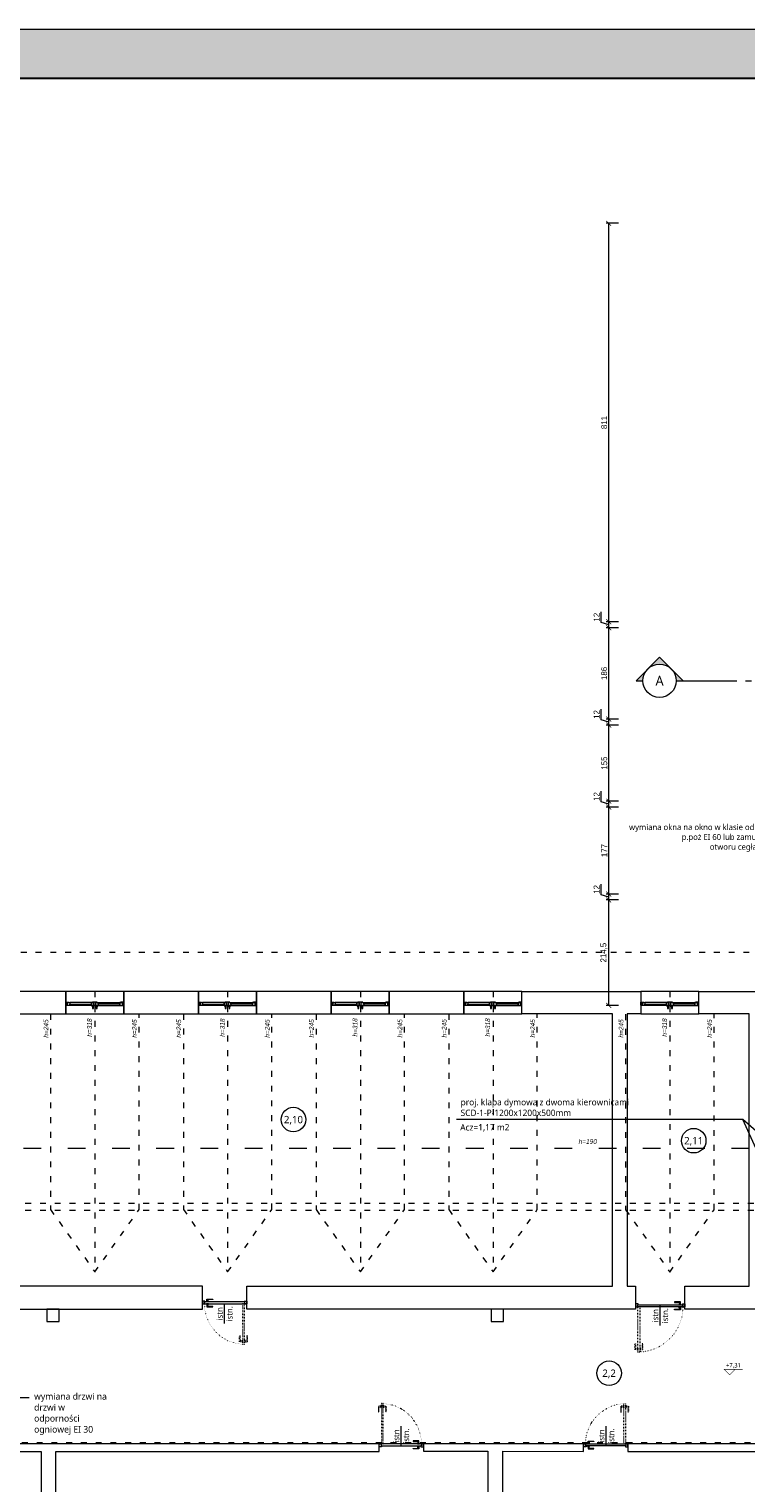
# Model space of a CAD drawing. Header units: millimetres. Extents: x 80301 to 146489, y -78581 to -28273.
# Tile 85 of 135: x 125489 to 126947, y -65294 to -62336. Entities that reach past the tile are written whole.
import ezdxf
from ezdxf import colors
from ezdxf.entities.mleader import LeaderData, LeaderLine
from ezdxf.enums import TextEntityAlignment as Align
from ezdxf.math import Vec2, Vec3

# ---------------------------------------------------------------- set-up
doc = ezdxf.new("R2010")
doc.units = ezdxf.units.MM
doc.linetypes.add('ACAD_ISO03W100', pattern=[30, 12, -18])
doc.linetypes.add('ACAD_ISO07W100', pattern=[3, 0, -3])
doc.layers.get('0').update_dxf_attribs({"lineweight": 0})
for name, color, linetype, lineweight in [('A-opisram.ART', 250, 'Continuous', 0), ('OPIS', 4, 'Continuous', 9), ('opis..KF', 250, 'Continuous', 15), ('stolarka_arch', 250, 'Continuous', 5), ('wymiar..KF', 12, 'Continuous', 5), ('ściany ist..KF', 61, 'Continuous', 5)]:
    doc.layers.add(name, color=color, linetype=linetype, lineweight=lineweight)
doc.layers.add('A-pomocram.ART', color=254, linetype='Continuous', lineweight=0, plot=False)
doc.layers.add('A-przekrycieram.ART', color=7, linetype='Continuous', lineweight=0, true_color=0xffffff)
doc.layers.add('opis_arch', color=7, linetype='Continuous', lineweight=15, true_color=0x4a783b)
doc.styles.add('ARCH', font='segoeuil.ttf')
doc.styles.add('kamil', font='GOTHIC.TTF')
doc.dimstyles.new('100..KF', dxfattribs={"dimtxt": 12, "dimasz": 10, "dimexe": 5, "dimexo": 5, "dimgap": 3, "dimtad": 1, "dimdec": 1, "dimrnd": 0.5, "dimtxsty": 'kamil', "dimblk": 'ARCHTICK', "dimcen": 0, "dimclrd": 256, "dimclre": 256, "dimclrt": 256, "dimadec": 0, "dimazin": 0, "dimtfac": 1, "dimtdec": 1, "dimtofl": 0, "dimtmove": 0, "dimatfit": 3, "dimfxl": 10, "dimfxlon": 1, "dimlwd": 0, "dimlwe": 0, "dimarcsym": 0})

# ---------------------------------------------------------------- blocks, each defined once
blk = doc.blocks.new('*U1234')
at = {"layer": 'A-przekrycieram.ART'}
h = blk.add_hatch(color=256, dxfattribs=at)
h.dxf.hatch_style = 1
h.paths.add_polyline_path([(0, 4200), (8500, 4200), (8500, 0), (0, 0)])
h.paths.add_polyline_path([(200, 4100), (8400, 4100), (8400, 100), (200, 100)], flags=16)
at = {"layer": 'A-opisram.ART', "lineweight": 30}
blk.add_lwpolyline([(200, 4100), (8400, 4100), (8400, 100), (200, 100)], close=True, dxfattribs=at)
at = {"layer": 'A-pomocram.ART'}
blk.add_lwpolyline([(0, 4200), (8500, 4200), (8500, 0), (0, 0)], close=True, dxfattribs=at)
blk = doc.blocks.new('*U649')
at = {"layer": 'stolarka_arch', "lineweight": 0}
blk.add_lwpolyline([(0, 0), (118, 0), (118, -46), (0, -46)], close=True, dxfattribs=at)
at = {"layer": 'stolarka_arch'}
for points in [[(0, -22), (6, -22), (6, -23), (3, -23), (3, -28), (0, -28)], [(3, -23), (8, -23), (8, -29), (2, -29), (2, -28), (3, -28)], [(8, -26), (52, -26), (52, -23), (8, -23)], [(8, -26), (52, -26), (52, -29), (8, -29)], [(57, -23), (52, -23), (52, -29), (58, -29), (58, -28), (57, -28)], [(57, -30), (53, -30), (53, -29), (57, -29)], [(54, -22), (64, -22), (64, -23), (61, -23), (61, -28), (57, -28), (57, -23), (54, -23)], [(61, -23), (66, -23), (66, -29), (60, -29), (60, -28), (61, -28)], [(65, -30), (61, -30), (61, -29), (65, -29)], [(110, -26), (66, -26), (66, -23), (110, -23)], [(110, -26), (66, -26), (66, -29), (110, -29)], [(115, -23), (110, -23), (110, -29), (116, -29), (116, -28), (115, -28)], [(118, -22), (112, -22), (112, -23), (115, -23), (115, -28), (118, -28)], [(56, -35), (54, -35), (54, -30), (56, -30)], [(64, -35), (62, -35), (62, -30), (64, -30)]]:
    blk.add_lwpolyline(points, close=True, dxfattribs=at)
blk = doc.blocks.new('*U646')
at = {"layer": 'stolarka_arch', "linetype": 'ACAD_ISO03W100', "lineweight": 0, "ltscale": 0.1}
for points in [[(3.5, 77), (-1.5, 77), (-1.5, 65), (-0.5, 65), (-0.5, 75), (3.5, 75)], [(3.5, 78), (3.5, 74), (4.5, 74), (4.5, 78)], [(4.5, 82), (4.5, 0), (8.5, 0), (8.5, 82)], [(9.5, 78), (9.5, 74), (8.5, 74), (8.5, 78)], [(9.5, 77), (14.5, 77), (14.5, 65), (13.5, 65), (13.5, 75), (9.5, 75)]]:
    blk.add_lwpolyline(points, close=True, dxfattribs=at)
at = {"layer": 'stolarka_arch'}
for points in [[(5, -4), (5, -6), (0, -6), (0, 0), (4, 0), (4, -4), (5, -4)], [(86, 0), (4, 0), (4, -4), (86, -4)], [(81, 1), (81, 6), (69, 6), (69, 5), (79, 5), (79, 1)], [(82, 1), (78, 1), (78, 0), (82, 0)], [(85, -4), (85, -6), (90, -6), (90, 0), (86, 0), (86, -4), (85, -4)], [(81, -5), (81, -10), (69, -10), (69, -9), (79, -9), (79, -5)], [(82, -5), (78, -5), (78, -4), (82, -4)]]:
    blk.add_lwpolyline(points, close=True, dxfattribs=at)
blk.add_circle((4, 0.5), 0.5, dxfattribs=at)
at = {"layer": 'stolarka_arch', "linetype": 'ACAD_ISO07W100', "lineweight": 0, "ltscale": 0.5}
blk.add_arc((4, 0), 82, 0, 89.6506, dxfattribs=at)
blk = doc.blocks.new('*U647')
at = {"layer": 'stolarka_arch', "linetype": 'ACAD_ISO03W100', "lineweight": 0, "ltscale": 0.1}
for points in [[(3.5, 77), (-1.5, 77), (-1.5, 65), (-0.5, 65), (-0.5, 75), (3.5, 75)], [(3.5, 78), (3.5, 74), (4.5, 74), (4.5, 78)], [(4.5, 82), (4.5, 0), (8.5, 0), (8.5, 82)], [(9.5, 78), (9.5, 74), (8.5, 74), (8.5, 78)], [(9.5, 77), (14.5, 77), (14.5, 65), (13.5, 65), (13.5, 75), (9.5, 75)]]:
    blk.add_lwpolyline(points, close=True, dxfattribs=at)
at = {"layer": 'stolarka_arch'}
for points in [[(5, -4), (5, -6), (0, -6), (0, 0), (4, 0), (4, -4), (5, -4)], [(86, 0), (4, 0), (4, -4), (86, -4)], [(81, 1), (81, 6), (69, 6), (69, 5), (79, 5), (79, 1)], [(82, 1), (78, 1), (78, 0), (82, 0)], [(85, -4), (85, -6), (90, -6), (90, 0), (86, 0), (86, -4), (85, -4)], [(81, -5), (81, -10), (69, -10), (69, -9), (79, -9), (79, -5)], [(82, -5), (78, -5), (78, -4), (82, -4)]]:
    blk.add_lwpolyline(points, close=True, dxfattribs=at)
blk.add_circle((4, 0.5), 0.5, dxfattribs=at)
at = {"layer": 'stolarka_arch', "linetype": 'ACAD_ISO07W100', "lineweight": 0, "ltscale": 0.5}
blk.add_arc((4, 0), 82, 0, 89.6506, dxfattribs=at)
blk = doc.blocks.new('*U644')
at = {"layer": 'stolarka_arch', "linetype": 'ACAD_ISO03W100', "lineweight": 0, "ltscale": 0.1}
for points in [[(3.5, 77), (-1.5, 77), (-1.5, 65), (-0.5, 65), (-0.5, 75), (3.5, 75)], [(3.5, 78), (3.5, 74), (4.5, 74), (4.5, 78)], [(4.5, 82), (4.5, 0), (8.5, 0), (8.5, 82)], [(9.5, 78), (9.5, 74), (8.5, 74), (8.5, 78)], [(9.5, 77), (14.5, 77), (14.5, 65), (13.5, 65), (13.5, 75), (9.5, 75)]]:
    blk.add_lwpolyline(points, close=True, dxfattribs=at)
at = {"layer": 'stolarka_arch'}
for points in [[(5, -4), (5, -6), (0, -6), (0, 0), (4, 0), (4, -4), (5, -4)], [(86, 0), (4, 0), (4, -4), (86, -4)], [(81, 1), (81, 6), (69, 6), (69, 5), (79, 5), (79, 1)], [(82, 1), (78, 1), (78, 0), (82, 0)], [(85, -4), (85, -6), (90, -6), (90, 0), (86, 0), (86, -4), (85, -4)], [(81, -5), (81, -10), (69, -10), (69, -9), (79, -9), (79, -5)], [(82, -5), (78, -5), (78, -4), (82, -4)]]:
    blk.add_lwpolyline(points, close=True, dxfattribs=at)
blk.add_circle((4, 0.5), 0.5, dxfattribs=at)
at = {"layer": 'stolarka_arch', "linetype": 'ACAD_ISO07W100', "lineweight": 0, "ltscale": 0.5}
blk.add_arc((4, 0), 82, 0, 89.6506, dxfattribs=at)
blk = doc.blocks.new('*U643')
at = {"layer": 'stolarka_arch', "linetype": 'ACAD_ISO03W100', "lineweight": 0, "ltscale": 0.1}
for points in [[(4.5, 92), (4.5, 0), (8.5, 0), (8.5, 92)], [(3.5, 87), (-1.5, 87), (-1.5, 75), (-0.5, 75), (-0.5, 85), (3.5, 85)], [(3.5, 88), (3.5, 84), (4.5, 84), (4.5, 88)], [(9.5, 88), (9.5, 84), (8.5, 84), (8.5, 88)], [(9.5, 87), (14.5, 87), (14.5, 75), (13.5, 75), (13.5, 85), (9.5, 85)]]:
    blk.add_lwpolyline(points, close=True, dxfattribs=at)
at = {"layer": 'stolarka_arch'}
for points in [[(5, -4), (5, -6), (0, -6), (0, 0), (4, 0), (4, -4), (5, -4)], [(96, 0), (4, 0), (4, -4), (96, -4)], [(91, 1), (91, 6), (79, 6), (79, 5), (89, 5), (89, 1)], [(92, 1), (88, 1), (88, 0), (92, 0)], [(95, -4), (95, -6), (100, -6), (100, 0), (96, 0), (96, -4), (95, -4)], [(91, -5), (91, -10), (79, -10), (79, -9), (89, -9), (89, -5)], [(92, -5), (88, -5), (88, -4), (92, -4)]]:
    blk.add_lwpolyline(points, close=True, dxfattribs=at)
blk.add_circle((4, 0.5), 0.5, dxfattribs=at)
at = {"layer": 'stolarka_arch', "linetype": 'ACAD_ISO07W100', "lineweight": 0, "ltscale": 0.5}
blk.add_arc((4, 0), 92, 0, 89.6506, dxfattribs=at)
blk = doc.blocks.new('*U641')
at = {"layer": 'stolarka_arch', "lineweight": 0}
blk.add_lwpolyline([(0, 0), (118, 0), (118, -46), (0, -46)], close=True, dxfattribs=at)
at = {"layer": 'stolarka_arch'}
for points in [[(0, -22), (6, -22), (6, -23), (3, -23), (3, -28), (0, -28)], [(3, -23), (8, -23), (8, -29), (2, -29), (2, -28), (3, -28)], [(8, -26), (52, -26), (52, -23), (8, -23)], [(8, -26), (52, -26), (52, -29), (8, -29)], [(57, -23), (52, -23), (52, -29), (58, -29), (58, -28), (57, -28)], [(57, -30), (53, -30), (53, -29), (57, -29)], [(54, -22), (64, -22), (64, -23), (61, -23), (61, -28), (57, -28), (57, -23), (54, -23)], [(61, -23), (66, -23), (66, -29), (60, -29), (60, -28), (61, -28)], [(65, -30), (61, -30), (61, -29), (65, -29)], [(110, -26), (66, -26), (66, -23), (110, -23)], [(110, -26), (66, -26), (66, -29), (110, -29)], [(115, -23), (110, -23), (110, -29), (116, -29), (116, -28), (115, -28)], [(118, -22), (112, -22), (112, -23), (115, -23), (115, -28), (118, -28)], [(56, -35), (54, -35), (54, -30), (56, -30)], [(64, -35), (62, -35), (62, -30), (64, -30)]]:
    blk.add_lwpolyline(points, close=True, dxfattribs=at)
blk = doc.blocks.new('*U642')
at = {"layer": 'stolarka_arch', "lineweight": 0}
blk.add_lwpolyline([(0, 0), (118, 0), (118, -46), (0, -46)], close=True, dxfattribs=at)
at = {"layer": 'stolarka_arch'}
for points in [[(0, -22), (6, -22), (6, -23), (3, -23), (3, -28), (0, -28)], [(3, -23), (8, -23), (8, -29), (2, -29), (2, -28), (3, -28)], [(8, -26), (52, -26), (52, -23), (8, -23)], [(8, -26), (52, -26), (52, -29), (8, -29)], [(57, -23), (52, -23), (52, -29), (58, -29), (58, -28), (57, -28)], [(57, -30), (53, -30), (53, -29), (57, -29)], [(54, -22), (64, -22), (64, -23), (61, -23), (61, -28), (57, -28), (57, -23), (54, -23)], [(61, -23), (66, -23), (66, -29), (60, -29), (60, -28), (61, -28)], [(65, -30), (61, -30), (61, -29), (65, -29)], [(110, -26), (66, -26), (66, -23), (110, -23)], [(110, -26), (66, -26), (66, -29), (110, -29)], [(115, -23), (110, -23), (110, -29), (116, -29), (116, -28), (115, -28)], [(118, -22), (112, -22), (112, -23), (115, -23), (115, -28), (118, -28)], [(56, -35), (54, -35), (54, -30), (56, -30)], [(64, -35), (62, -35), (62, -30), (64, -30)]]:
    blk.add_lwpolyline(points, close=True, dxfattribs=at)
blk = doc.blocks.new('*U635')
at = {"layer": 'stolarka_arch', "lineweight": 0}
blk.add_lwpolyline([(0, 0), (118, 0), (118, -46), (0, -46)], close=True, dxfattribs=at)
at = {"layer": 'stolarka_arch'}
for points in [[(0, -22), (6, -22), (6, -23), (3, -23), (3, -28), (0, -28)], [(3, -23), (8, -23), (8, -29), (2, -29), (2, -28), (3, -28)], [(8, -26), (52, -26), (52, -23), (8, -23)], [(8, -26), (52, -26), (52, -29), (8, -29)], [(57, -23), (52, -23), (52, -29), (58, -29), (58, -28), (57, -28)], [(57, -30), (53, -30), (53, -29), (57, -29)], [(54, -22), (64, -22), (64, -23), (61, -23), (61, -28), (57, -28), (57, -23), (54, -23)], [(61, -23), (66, -23), (66, -29), (60, -29), (60, -28), (61, -28)], [(65, -30), (61, -30), (61, -29), (65, -29)], [(110, -26), (66, -26), (66, -23), (110, -23)], [(110, -26), (66, -26), (66, -29), (110, -29)], [(115, -23), (110, -23), (110, -29), (116, -29), (116, -28), (115, -28)], [(118, -22), (112, -22), (112, -23), (115, -23), (115, -28), (118, -28)], [(56, -35), (54, -35), (54, -30), (56, -30)], [(64, -35), (62, -35), (62, -30), (64, -30)]]:
    blk.add_lwpolyline(points, close=True, dxfattribs=at)
blk = doc.blocks.new('*U636')
at = {"layer": 'stolarka_arch', "lineweight": 0}
blk.add_lwpolyline([(0, 0), (118, 0), (118, -46), (0, -46)], close=True, dxfattribs=at)
at = {"layer": 'stolarka_arch'}
for points in [[(0, -22), (6, -22), (6, -23), (3, -23), (3, -28), (0, -28)], [(3, -23), (8, -23), (8, -29), (2, -29), (2, -28), (3, -28)], [(8, -26), (52, -26), (52, -23), (8, -23)], [(8, -26), (52, -26), (52, -29), (8, -29)], [(57, -23), (52, -23), (52, -29), (58, -29), (58, -28), (57, -28)], [(57, -30), (53, -30), (53, -29), (57, -29)], [(54, -22), (64, -22), (64, -23), (61, -23), (61, -28), (57, -28), (57, -23), (54, -23)], [(61, -23), (66, -23), (66, -29), (60, -29), (60, -28), (61, -28)], [(65, -30), (61, -30), (61, -29), (65, -29)], [(110, -26), (66, -26), (66, -23), (110, -23)], [(110, -26), (66, -26), (66, -29), (110, -29)], [(115, -23), (110, -23), (110, -29), (116, -29), (116, -28), (115, -28)], [(118, -22), (112, -22), (112, -23), (115, -23), (115, -28), (118, -28)], [(56, -35), (54, -35), (54, -30), (56, -30)], [(64, -35), (62, -35), (62, -30), (64, -30)]]:
    blk.add_lwpolyline(points, close=True, dxfattribs=at)
blk = doc.blocks.new('*U1431')
at = {"layer": 'OPIS', "lineweight": 20}
h = blk.add_hatch(color=256, dxfattribs=at)
h.dxf.hatch_style = 1
h.paths.add_polyline_path([(0, 33.8), (0, 47.7), (-23.9, 23.9, -0.198912)])
h.paths.add_polyline_path([(-47.7, 0), (-23.9, -23.9, -0.198912), (-33.8, 0, -0.198912), (-23.9, 23.9)])
h.paths.add_polyline_path([(-23.9, -23.9), (0, -47.7), (0, -33.8, -0.198912)])
h = blk.add_hatch(color=256, dxfattribs=at)
h.dxf.hatch_style = 1
h.paths.add_polyline_path([(-23.9, -2972.7), (0, -2996.6), (0, -2982.6, -0.198912)])
h.paths.add_polyline_path([(-23.9, -2972.7, -0.198912), (-33.8, -2948.8, -0.198912), (-23.9, -2925), (-47.7, -2948.8)])
h.paths.add_polyline_path([(0, -2915.1), (0, -2901.1), (-23.9, -2925, -0.198912)])
at = {"layer": 'OPIS', "linetype": 'ACAD_ISO03W100', "lineweight": 9}
blk.add_line((0, -2803.8), (0, -145), dxfattribs=at)
at = {"layer": 'OPIS', "lineweight": 20}
for points in [[(0, -33.8), (0, -47.7), (-47.7, 0), (0, 47.7), (0, 33.8)], [(0, -45), (0, -145)], [(0, -2903.8), (0, -2803.8)], [(0, -2915.1), (0, -2901.1), (-47.7, -2948.8), (0, -2996.6), (0, -2982.6)]]:
    blk.add_lwpolyline(points, dxfattribs=at)
for centre in [(0, 0), (0, -2948.8)]:
    blk.add_circle(centre, 33.8, dxfattribs=at)
at = {"layer": 'OPIS', "style": 'ARCH'}
for tag, p in [('P1', (0, 0)), ('P2', (0, -2948.8))]:
    blk.add_attdef(tag, text='', height=20, rotation=90, dxfattribs=at).set_placement(p, align=Align.MIDDLE_CENTER)
blk = doc.blocks.new('nr pom')
at = {"layer": 'opis..KF', "lineweight": 20}
blk.add_circle((0, 0), 25, dxfattribs=at)
at = {"layer": 'opis..KF', "style": 'ARCH'}
blk.add_attdef('00', text='', height=15, dxfattribs=at).set_placement((0, 0), align=Align.MIDDLE_CENTER)
blk = doc.blocks.new('_Dot')
at = {"color": 0, "linetype": 'ByBlock', "lineweight": -2}
blk.add_line((-0.5, 0), (-1, 0), dxfattribs=at)
at = {"color": 0, "linetype": 'ByBlock', "const_width": 0.5}
blk.add_lwpolyline([(-0.25, 0, 1), (0.25, 0, 1)], format="xyb", close=True, dxfattribs=at)
blk = doc.blocks.new('opis drzwi')
at = {"layer": 'opis..KF'}
blk.add_line((-20, 0), (20, 0), dxfattribs=at)
at = {"layer": 'opis..KF', "style": 'ARCH', "flags": 12}
for tag, p in [('90', (0, 10)), ('200', (0, -10))]:
    blk.add_attdef(tag, text='', height=12, dxfattribs=at).set_placement(p, align=Align.MIDDLE_CENTER)
blk = doc.blocks.new('*U1230')
at = {"layer": 'opis..KF', "color": 1, "const_width": 1}
blk.add_lwpolyline([(35, 15), (-15, 15), (0, 0), (15, 15)], dxfattribs=at)
at = {"layer": 'opis..KF', "color": 1, "style": 'ARCH'}
blk.add_attdef('±0,00', text='', height=12, dxfattribs=at).set_placement((10, 26), align=Align.MIDDLE_CENTER)
blk = doc.blocks.new('_ArchTick')
at = {"color": 0, "linetype": 'ByBlock', "const_width": 0.15}
blk.add_lwpolyline([(-0.5, -0.5), (0.5, 0.5)], dxfattribs=at)
blk = doc.blocks.new('*D1422')
at = {"layer": 'Defpoints', "color": 0, "linetype": 'ByBlock', "transparency": 16777216}
for p in [(126668, -64108), (127315.1, -64108), (127315.1, -64322.5)]:
    blk.add_point(p, dxfattribs=at)
at = {"layer": 'wymiar..KF', "linetype": 'Continuous', "lineweight": 0, "transparency": 16777216}
for p, q in [((126688, -64108), (126663, -64108)), ((126668, -64322.5), (126668, -64108)), ((126688, -64322.5), (126663, -64322.5))]:
    blk.add_line(p, q, dxfattribs=at)
at = {"layer": 'wymiar..KF', "linetype": 'ByBlock', "lineweight": 0, "transparency": 16777216, "xscale": 10, "yscale": 10, "zscale": 10}
for p, rotation in [((126668, -64108), 90), ((126668, -64322.5), 270)]:
    blk.add_blockref('_ArchTick', p, dxfattribs=dict(at, rotation=rotation))
at = {"layer": 'wymiar..KF', "linetype": 'ByBlock', "transparency": 16777216, "insert": (126658.2, -64215.2), "char_height": 12, "attachment_point": 5, "rotation": 90, "style": 'kamil'}
blk.add_mtext('214,5', dxfattribs=at)
blk = doc.blocks.new('*D1423')
at = {"layer": 'Defpoints', "color": 0, "linetype": 'ByBlock', "transparency": 16777216}
for p in [(126668, -64096), (127315.1, -64108), (127319.1, -64096)]:
    blk.add_point(p, dxfattribs=at)
at = {"layer": 'wymiar..KF', "linetype": 'Continuous', "lineweight": 0, "transparency": 16777216}
for p, q in [((126652.4, -64097.3), (126652.4, -64075.8)), ((126668, -64102), (126652.4, -64097.3)), ((126688, -64096), (126663, -64096)), ((126688, -64108), (126663, -64108)), ((126668, -64108), (126668, -64096))]:
    blk.add_line(p, q, dxfattribs=at)
at = {"layer": 'wymiar..KF', "linetype": 'ByBlock', "lineweight": 0, "transparency": 16777216, "xscale": 10, "yscale": 10, "zscale": 10}
for p, rotation in [((126668, -64096), 90), ((126668, -64108), 270)]:
    blk.add_blockref('_ArchTick', p, dxfattribs=dict(at, rotation=rotation))
at = {"layer": 'wymiar..KF', "linetype": 'ByBlock', "transparency": 16777216, "insert": (126643.2, -64086.5), "char_height": 12, "attachment_point": 5, "rotation": 90, "style": 'kamil'}
blk.add_mtext('12', dxfattribs=at)
blk = doc.blocks.new('*D1424')
at = {"layer": 'Defpoints', "color": 0, "linetype": 'ByBlock', "transparency": 16777216}
for p in [(126668, -63919), (127223.9, -63919), (127319.1, -64096)]:
    blk.add_point(p, dxfattribs=at)
at = {"layer": 'wymiar..KF', "linetype": 'Continuous', "lineweight": 0, "transparency": 16777216}
for p, q in [((126688, -63919), (126663, -63919)), ((126668, -64096), (126668, -63919)), ((126688, -64096), (126663, -64096))]:
    blk.add_line(p, q, dxfattribs=at)
at = {"layer": 'wymiar..KF', "linetype": 'ByBlock', "lineweight": 0, "transparency": 16777216, "xscale": 10, "yscale": 10, "zscale": 10}
for p, rotation in [((126668, -63919), 90), ((126668, -64096), 270)]:
    blk.add_blockref('_ArchTick', p, dxfattribs=dict(at, rotation=rotation))
at = {"layer": 'wymiar..KF', "linetype": 'ByBlock', "transparency": 16777216, "insert": (126658.9, -64007.5), "char_height": 12, "attachment_point": 5, "rotation": 90, "style": 'kamil'}
blk.add_mtext('177', dxfattribs=at)
blk = doc.blocks.new('*D1425')
at = {"layer": 'Defpoints', "color": 0, "linetype": 'ByBlock', "transparency": 16777216}
for p in [(126668, -63907), (127223.3, -63907), (127223.9, -63919)]:
    blk.add_point(p, dxfattribs=at)
at = {"layer": 'wymiar..KF', "linetype": 'Continuous', "lineweight": 0, "transparency": 16777216}
for p, q in [((126652.4, -63908.3), (126652.4, -63886.8)), ((126668, -63913), (126652.4, -63908.3)), ((126688, -63907), (126663, -63907)), ((126688, -63919), (126663, -63919)), ((126668, -63919), (126668, -63907))]:
    blk.add_line(p, q, dxfattribs=at)
at = {"layer": 'wymiar..KF', "linetype": 'ByBlock', "lineweight": 0, "transparency": 16777216, "xscale": 10, "yscale": 10, "zscale": 10}
for p, rotation in [((126668, -63907), 90), ((126668, -63919), 270)]:
    blk.add_blockref('_ArchTick', p, dxfattribs=dict(at, rotation=rotation))
at = {"layer": 'wymiar..KF', "linetype": 'ByBlock', "transparency": 16777216, "insert": (126643.2, -63897.5), "char_height": 12, "attachment_point": 5, "rotation": 90, "style": 'kamil'}
blk.add_mtext('12', dxfattribs=at)
blk = doc.blocks.new('*D1426')
at = {"layer": 'Defpoints', "color": 0, "linetype": 'ByBlock', "transparency": 16777216}
for p in [(126668, -63752), (127228.5, -63752), (127223.3, -63907)]:
    blk.add_point(p, dxfattribs=at)
at = {"layer": 'wymiar..KF', "linetype": 'Continuous', "lineweight": 0, "transparency": 16777216}
for p, q in [((126688, -63752), (126663, -63752)), ((126668, -63907), (126668, -63752)), ((126688, -63907), (126663, -63907))]:
    blk.add_line(p, q, dxfattribs=at)
at = {"layer": 'wymiar..KF', "linetype": 'ByBlock', "lineweight": 0, "transparency": 16777216, "xscale": 10, "yscale": 10, "zscale": 10}
for p, rotation in [((126668, -63752), 90), ((126668, -63907), 270)]:
    blk.add_blockref('_ArchTick', p, dxfattribs=dict(at, rotation=rotation))
at = {"layer": 'wymiar..KF', "linetype": 'ByBlock', "transparency": 16777216, "insert": (126658.9, -63829.5), "char_height": 12, "attachment_point": 5, "rotation": 90, "style": 'kamil'}
blk.add_mtext('155', dxfattribs=at)
blk = doc.blocks.new('*D1427')
at = {"layer": 'Defpoints', "color": 0, "linetype": 'ByBlock', "transparency": 16777216}
for p in [(126668, -63740), (127228.5, -63752), (127230.6, -63740)]:
    blk.add_point(p, dxfattribs=at)
at = {"layer": 'wymiar..KF', "linetype": 'Continuous', "lineweight": 0, "transparency": 16777216}
for p, q in [((126652.4, -63741.3), (126652.4, -63719.8)), ((126668, -63746), (126652.4, -63741.3)), ((126688, -63740), (126663, -63740)), ((126688, -63752), (126663, -63752)), ((126668, -63752), (126668, -63740))]:
    blk.add_line(p, q, dxfattribs=at)
at = {"layer": 'wymiar..KF', "linetype": 'ByBlock', "lineweight": 0, "transparency": 16777216, "xscale": 10, "yscale": 10, "zscale": 10}
for p, rotation in [((126668, -63740), 90), ((126668, -63752), 270)]:
    blk.add_blockref('_ArchTick', p, dxfattribs=dict(at, rotation=rotation))
at = {"layer": 'wymiar..KF', "linetype": 'ByBlock', "transparency": 16777216, "insert": (126643.2, -63730.5), "char_height": 12, "attachment_point": 5, "rotation": 90, "style": 'kamil'}
blk.add_mtext('12', dxfattribs=at)
blk = doc.blocks.new('*D1428')
at = {"layer": 'Defpoints', "color": 0, "linetype": 'ByBlock', "transparency": 16777216}
for p in [(126668, -63554), (127324.3, -63554), (127230.6, -63740)]:
    blk.add_point(p, dxfattribs=at)
at = {"layer": 'wymiar..KF', "linetype": 'Continuous', "lineweight": 0, "transparency": 16777216}
for p, q in [((126688, -63554), (126663, -63554)), ((126668, -63740), (126668, -63554)), ((126688, -63740), (126663, -63740))]:
    blk.add_line(p, q, dxfattribs=at)
at = {"layer": 'wymiar..KF', "linetype": 'ByBlock', "lineweight": 0, "transparency": 16777216, "xscale": 10, "yscale": 10, "zscale": 10}
for p, rotation in [((126668, -63554), 90), ((126668, -63740), 270)]:
    blk.add_blockref('_ArchTick', p, dxfattribs=dict(at, rotation=rotation))
at = {"layer": 'wymiar..KF', "linetype": 'ByBlock', "transparency": 16777216, "insert": (126658.7, -63647), "char_height": 12, "attachment_point": 5, "rotation": 90, "style": 'kamil'}
blk.add_mtext('186', dxfattribs=at)
blk = doc.blocks.new('*D1429')
at = {"layer": 'Defpoints', "color": 0, "linetype": 'ByBlock', "transparency": 16777216}
for p in [(126668, -63542), (127324.3, -63542), (127324.3, -63554)]:
    blk.add_point(p, dxfattribs=at)
at = {"layer": 'wymiar..KF', "linetype": 'Continuous', "lineweight": 0, "transparency": 16777216}
for p, q in [((126652.4, -63543.3), (126652.4, -63521.8)), ((126668, -63548), (126652.4, -63543.3)), ((126688, -63542), (126663, -63542)), ((126668, -63554), (126668, -63542)), ((126688, -63554), (126663, -63554))]:
    blk.add_line(p, q, dxfattribs=at)
at = {"layer": 'wymiar..KF', "linetype": 'ByBlock', "lineweight": 0, "transparency": 16777216, "xscale": 10, "yscale": 10, "zscale": 10}
for p, rotation in [((126668, -63542), 90), ((126668, -63554), 270)]:
    blk.add_blockref('_ArchTick', p, dxfattribs=dict(at, rotation=rotation))
at = {"layer": 'wymiar..KF', "linetype": 'ByBlock', "transparency": 16777216, "insert": (126643.2, -63532.5), "char_height": 12, "attachment_point": 5, "rotation": 90, "style": 'kamil'}
blk.add_mtext('12', dxfattribs=at)
blk = doc.blocks.new('*D1430')
at = {"layer": 'Defpoints', "color": 0, "linetype": 'ByBlock', "transparency": 16777216}
for p in [(126668, -62731), (127247, -62731), (127324.3, -63542)]:
    blk.add_point(p, dxfattribs=at)
at = {"layer": 'wymiar..KF', "linetype": 'Continuous', "lineweight": 0, "transparency": 16777216}
for p, q in [((126688, -62731), (126663, -62731)), ((126668, -63542), (126668, -62731)), ((126688, -63542), (126663, -63542))]:
    blk.add_line(p, q, dxfattribs=at)
at = {"layer": 'wymiar..KF', "linetype": 'ByBlock', "lineweight": 0, "transparency": 16777216, "xscale": 10, "yscale": 10, "zscale": 10}
for p, rotation in [((126668, -62731), 90), ((126668, -63542), 270)]:
    blk.add_blockref('_ArchTick', p, dxfattribs=dict(at, rotation=rotation))
at = {"layer": 'wymiar..KF', "linetype": 'ByBlock', "transparency": 16777216, "insert": (126658.7, -63136.5), "char_height": 12, "attachment_point": 5, "rotation": 90, "style": 'kamil'}
blk.add_mtext('811', dxfattribs=at)

msp = doc.modelspace()

# ---------------------------------------------------------------- linework, layer by layer
at = {"linetype": 'ACAD_ISO03W100'}
for p, q in [((125622.44, -64293.99), (125622.44, -64865.32)), ((125892.62, -64293.99), (125892.62, -64864.94)), ((126162.62, -64293.99), (126162.62, -64864.94)), ((126432.62, -64293.99), (126432.62, -64864.94)), ((126792.43, -64293.99), (126792.43, -64865.33)), ((125300.94, -64724.99), (127687.9, -64724.99)), ((125300.94, -64738.99), (127687.9, -64738.99)), ((128066.15, -65212.99), (123648.3, -65212.99))]:
    msp.add_line(p, q, dxfattribs=at)
for points in [[(124497.43, -66198.99), (122868.44, -66199.05), (122636.02, -65948.78), (122636.02, -65414.99), (122716.02, -65414.99), (122716.02, -64997.99), (122636.02, -64997.99), (122636.02, -62604.99), (123822.02, -62604.99), (123822.02, -64213.99), (127084.9, -64213.99), (127084.9, -62604.99)], [(123822.02, -62604.99), (123822.02, -64213.99), (127084.9, -64213.99), (127084.9, -62684.99)], [(125532.43, -64339.99), (125532.43, -64738.01), (125622.44, -64864.9), (125712.44, -64738.01), (125712.43, -64339.99)], [(125802.61, -64339.9), (125802.61, -64737.92), (125892.62, -64864.81), (125982.62, -64737.92), (125982.61, -64339.9)], [(126072.61, -64339.99), (126072.61, -64738.01), (126162.62, -64864.9), (126252.62, -64738.01), (126252.61, -64339.99)], [(126342.61, -64339.99), (126342.61, -64738.01), (126432.62, -64864.9), (126522.62, -64738.01), (126522.61, -64339.99)], [(126702.43, -64340.29), (126702.43, -64738.3), (126792.43, -64865.2), (126882.43, -64738.3), (126882.43, -64340.29)]]:
    msp.add_lwpolyline(points, dxfattribs=at)
at = {"linetype": 'ACAD_ISO03W100', "ltscale": 3}
msp.add_lwpolyline([(126953.55, -64613.99), (123937.86, -64613.99)], dxfattribs=at)
for points in [[(125524.86, -64941), (125524.86, -64966), (125549.86, -64966), (125549.86, -64941), (125524.86, -64941)], [(126428.76, -64940.99), (126428.76, -64965.99), (126453.76, -64965.99), (126453.76, -64940.99), (126428.76, -64940.99)]]:
    msp.add_lwpolyline(points)
at = {"layer": 'ściany ist..KF', "linetype": 'ByBlock'}
for points in [[(124936.19, -64293.99), (124936.19, -64339.99), (125297.36, -64339.99), (125297.36, -65028), (125332.36, -65028), (125332.36, -64940.99), (125841.53, -64940.99), (125841.53, -64893.99), (125332.36, -64893.99), (125331.36, -64339.99), (125563.43, -64339.99), (125563.43, -64293.99), (124936.19, -64293.99)], [(125931.53, -64940.99), (125931.53, -64893.99), (126675.37, -64893.99), (126675.37, -64339.99), (126491.43, -64339.99), (126491.43, -64293.99), (126733.43, -64293.99), (126733.43, -64339.99), (126705.37, -64339.99), (126705.37, -64893.99), (126722.75, -64893.99), (126722.75, -64940.99), (125931.53, -64940.99)], [(126851.43, -64339.99), (126851.43, -64293.99), (126999.94, -64293.99), (126999.9, -64338.21), (126999.98, -64339.99), (126999.9, -64940.99), (126822.7, -64940.99), (126822.7, -64893.99), (126953.37, -64893.99), (126953.37, -64339.99), (126851.43, -64339.99)], [(125459.86, -65215), (125459.9, -65230), (125512.94, -65230), (125512.94, -66072.94), (125411.44, -66072.94), (125411.44, -66118.94), (125542.94, -66118.94), (125542.94, -66246), (125870.81, -66246), (125870.81, -66200), (125588.94, -66200), (125588.94, -66073.05), (125542.94, -66073), (125542.94, -65230), (126200.85, -65230), (126200.85, -65215), (125459.9, -65214.99)], [(126121.81, -66200), (126121.81, -66246), (126421.94, -66246), (126421.94, -66126), (126553.44, -66126), (126553.44, -66080), (126452.04, -66080), (126452.32, -65229.94), (126616.9, -65229.99), (126616.9, -65215), (126290.85, -65215), (126290.85, -65229.89), (126421.94, -65229.64), (126421.94, -66079.94), (126375.94, -66080), (126375.94, -66200), (126121.81, -66199.22)], [(126706.9, -65230), (127487.04, -65230), (127487.04, -66080), (127366.42, -66080), (127366.42, -66126), (127643.39, -66126), (127643.39, -66080), (127517.04, -66080), (127517.04, -65230), (127616.36, -65230), (127616.36, -65214.99), (126706.9, -65214.99), (126706.9, -65230)]]:
    msp.add_lwpolyline(points, dxfattribs=at)
for points in [[(125681.43, -64339.99), (125833.43, -64339.99), (125833.43, -64293.99), (125681.43, -64293.99)], [(125951.43, -64339.99), (126103.43, -64339.99), (126103.43, -64293.99), (125951.43, -64293.99)], [(126221.43, -64339.99), (126373.43, -64339.99), (126373.43, -64293.99), (126221.43, -64293.99)]]:
    msp.add_lwpolyline(points, close=True, dxfattribs=at)

# ---------------------------------------------------------------- block references
msp.add_blockref('*U1234', (122274.45, -66535.84))
at = {"layer": 'OPIS', "rotation": 270}
msp.add_blockref('*U1431', (129720.21, -63661.94), dxfattribs=at).add_auto_attribs({'P2': 'A', 'P1': 'A'})
at = {"layer": 'opis..KF', "color": 30}
for p, values in [((126026.53, -64554.92), {'00': '2,10'}), ((126840.86, -64597.86), {'00': '2,11'}), ((126668.81, -65070.97), {'00': '2,2'})]:
    msp.add_blockref('nr pom', p, dxfattribs=at).add_auto_attribs(values)
at = {"layer": 'opis_arch'}
ref = msp.add_blockref('opis drzwi', (125886.53, -64950.1), dxfattribs=dict(at, rotation=90))
ref.add_attrib('90', 'istn', dxfattribs={"layer": 'opis..KF', "height": 12, "rotation": 90, "style": 'ARCH'}).set_placement((125876.53, -64950.1), align=Align.MIDDLE_CENTER)
ref.add_attrib('200', 'istn.', dxfattribs={"layer": 'opis..KF', "height": 12, "rotation": 90, "style": 'ARCH'}).set_placement((125896.53, -64950.1), align=Align.MIDDLE_CENTER)
ref = msp.add_blockref('opis drzwi', (126772.75, -64953.99), dxfattribs=dict(at, rotation=90))
ref.add_attrib('90', 'istn', dxfattribs={"layer": 'opis..KF', "height": 12, "rotation": 90, "style": 'ARCH'}).set_placement((126762.75, -64953.99), align=Align.MIDDLE_CENTER)
ref.add_attrib('200', 'istn.', dxfattribs={"layer": 'opis..KF', "height": 12, "rotation": 90, "style": 'ARCH'}).set_placement((126782.75, -64953.99), align=Align.MIDDLE_CENTER)
ref = msp.add_blockref('opis drzwi', (126245.85, -65198.89), dxfattribs=dict(at, rotation=90))
ref.add_attrib('90', 'istn', dxfattribs={"layer": 'opis..KF', "height": 12, "rotation": 90, "style": 'ARCH'}).set_placement((126235.85, -65198.89), align=Align.MIDDLE_CENTER)
ref.add_attrib('200', 'istn.', dxfattribs={"layer": 'opis..KF', "height": 12, "rotation": 90, "style": 'ARCH'}).set_placement((126255.85, -65198.89), align=Align.MIDDLE_CENTER)
ref = msp.add_blockref('opis drzwi', (126663.09, -65198.89), dxfattribs=dict(at, rotation=90))
ref.add_attrib('90', 'istn', dxfattribs={"layer": 'opis..KF', "height": 12, "rotation": 90, "style": 'ARCH'}).set_placement((126653.09, -65198.89), align=Align.MIDDLE_CENTER)
ref.add_attrib('200', 'istn.', dxfattribs={"layer": 'opis..KF', "height": 12, "rotation": 90, "style": 'ARCH'}).set_placement((126673.09, -65198.89), align=Align.MIDDLE_CENTER)
at = {"layer": 'stolarka_arch', "xscale": -1}
for name, p in [('*U636', (125681.43, -64293.99)), ('*U635', (125951.43, -64293.99)), ('*U642', (126221.43, -64293.99)), ('*U641', (126491.43, -64293.99)), ('*U649', (126851.43, -64293.99)), ('*U646', (126706.9, -65214.99))]:
    msp.add_blockref(name, p, dxfattribs=at)
at = {"layer": 'stolarka_arch', "rotation": 180}
msp.add_blockref('*U644', (125931.53, -64930.1), dxfattribs=at)
at = {"layer": 'stolarka_arch', "xscale": -1, "rotation": 180}
msp.add_blockref('*U643', (126722.75, -64935.99), dxfattribs=at)
at = {"layer": 'stolarka_arch'}
msp.add_blockref('*U647', (126200.85, -65214.89), dxfattribs=at)
at = {"layer": 'wymiar..KF', "xscale": 0.75, "yscale": 0.75, "zscale": 0.75}
msp.add_blockref('*U1230', (126914.17, -65074.35), dxfattribs=at).add_auto_attribs({'±0,00': '+7,31'})

# ---------------------------------------------------------------- texts
at = {"layer": 'opis..KF', "char_height": 9.6, "attachment_point": 5, "rotation": 90, "style": 'ARCH'}
for s, insert in [('{\\fCentury Gothic|b0|i1|c238|p34;h=245}', (125523.13, -64369.7)), ('{\\fCentury Gothic|b0|i1|c238|p34;h=318}', (125611.63, -64367.72)), ('{\\fCentury Gothic|b0|i1|c238|p34;h=245}', (125703.13, -64369.7)), ('{\\fCentury Gothic|b0|i1|c238|p34;h=245}', (125793.31, -64369.7)), ('{\\fCentury Gothic|b0|i1|c238|p34;h=318}', (125881.81, -64367.72)), ('{\\fCentury Gothic|b0|i1|c238|p34;h=245}', (125973.31, -64369.7)), ('{\\fCentury Gothic|b0|i1|c238|p34;h=245}', (126063.31, -64369.28)), ('{\\fCentury Gothic|b0|i1|c238|p34;h=318}', (126151.81, -64367.3)), ('{\\fCentury Gothic|b0|i1|c238|p34;h=245}', (126243.31, -64369.28)), ('{\\fCentury Gothic|b0|i1|c238|p34;h=245}', (126333.31, -64369.28)), ('{\\fCentury Gothic|b0|i1|c238|p34;h=318}', (126421.81, -64367.3)), ('{\\fCentury Gothic|b0|i1|c238|p34;h=245}', (126513.31, -64369.28)), ('{\\fCentury Gothic|b0|i1|c238|p34;h=245}', (126693.13, -64369.57)), ('{\\fCentury Gothic|b0|i1|c238|p34;h=318}', (126781.63, -64367.59)), ('{\\fCentury Gothic|b0|i1|c238|p34;h=245}', (126873.13, -64369.57))]:
    msp.add_mtext_dynamic_manual_height_columns(s, width=156.7001, gutter_width=70, heights=[0], dxfattribs=dict(at, insert=insert))
at = {"layer": 'opis..KF', "lineweight": 9, "char_height": 13, "attachment_point": 1, "style": 'ARCH'}
for s, width, heights, insert in [('\\A1;proj. klapa dymowa z dwoma kierownicami\\PSCD-1-P-1200x1200x500mm', 15251.2222, [36.1], (126366.65, -64512.98)), ('\\A1;Acz=1,17 m2', 12157.9021, [0], (126365.85, -64564.12))]:
    msp.add_mtext_dynamic_manual_height_columns(s, width=width, gutter_width=1, heights=heights, dxfattribs=dict(at, insert=insert))
at = {"layer": 'opis..KF', "insert": (126625.3, -64599.58), "char_height": 9.6, "attachment_point": 5, "style": 'ARCH'}
msp.add_mtext_dynamic_manual_height_columns('{\\fCentury Gothic|b0|i1|c238|p34;h=190}', width=156.7001, gutter_width=70, heights=[0], dxfattribs=at)

# ---------------------------------------------------------------- dimensions: what is measured, and where the dimension line sits
at = {"layer": 'wymiar..KF', "linetype": 'ByBlock'}
for base, p1, p2, override, picture, middle in [((126668.02, -62730.99), (127324.32, -63541.99), (127247, -62730.99), {"dimtmove": 1, "dimfxl": 20}, '*D1430', (126658.72, -63136.49)), ((126668.02, -63541.99), (127324.32, -63553.99), (127324.32, -63541.99), {"dimtmove": 1, "dimfxl": 20}, '*D1429', (126643.22, -63540.3)), ((126668.02, -63553.99), (127230.64, -63739.99), (127324.32, -63553.99), {"dimtmove": 1, "dimfxl": 20}, '*D1428', (126658.72, -63646.99)), ((126668.02, -63739.99), (127228.52, -63752.02), (127230.64, -63739.99), {"dimtmove": 1, "dimfxl": 20}, '*D1427', (126643.22, -63738.31)), ((126668.02, -63752.02), (127223.33, -63906.99), (127228.52, -63752.02), {"dimtmove": 1, "dimfxl": 20}, '*D1426', (126658.87, -63829.51)), ((126668.02, -63906.99), (127223.85, -63918.99), (127223.33, -63906.99), {"dimtmove": 1, "dimfxl": 20}, '*D1425', (126643.22, -63905.3)), ((126668.02, -63918.99), (127319.15, -64095.99), (127223.85, -63918.99), {"dimtmove": 1, "dimfxl": 20}, '*D1424', (126658.87, -64007.49)), ((126668.02, -64095.99), (127315.14, -64107.99), (127319.15, -64095.99), {"dimtmove": 1, "dimfxl": 20}, '*D1423', (126643.22, -64094.3)), ((126668.02, -64107.99), (127315.14, -64322.49), (127315.14, -64107.99), {"dimfxl": 20}, '*D1422', (126658.17, -64215.24))]:
    dim = msp.add_linear_dim(base=base, p1=p1, p2=p2, angle=90, dimstyle='100..KF', override=override, dxfattribs=at)
    dim.commit()
    dim.dimension.update_dxf_attribs({"geometry": picture, "text_midpoint": middle})

# ---------------------------------------------------------------- leaders
at = {"layer": 'opis..KF', "lineweight": 9}
ml = msp.add_multileader_mtext('Standard', dxfattribs=at)
ml.set_content('wymiana okna na okno w klasie odporności \\Pp.poż EI 60 lub zamurowanie \\Potworu cegłą szklaną', color=256, style='ARCH')
ml.set_leader_properties(color=256, linetype='ByLayer', lineweight=-1)
ml.set_arrow_properties(name='DOT')
ml.build(insert=Vec2(0, 0))
ml.multileader.update_dxf_attribs({"arrow_head_size": 7.5})
ctx = ml.context
ctx.base_point, ctx.char_height, ctx.arrow_head_size, ctx.landing_gap_size, ctx.plane_origin = Vec3(126709.91, -63961.83), 12, 7.5, 9, Vec3(125803.01, -64057.21)
ctx.text_align_type = 2
notes = []
notes.append((ctx, [(0, (1, 1, 0), (127065.28, -63961.83), (-1, 0), 28.39, [(0, [(127190.4, -63995.92)], 0, [])])]))
ctx.mtext.insert, ctx.mtext.alignment, ctx.mtext.flow_direction = Vec3(127027.89, -63953.82), 3, 5
ml = msp.add_multileader_mtext('Standard', dxfattribs=at)
ml.set_content(' ', color=256, style='ARCH')
ml.set_leader_properties(color=256, linetype='ByLayer', lineweight=-1)
ml.set_arrow_properties(name='DOT')
ml.build(insert=Vec2(0, 0))
ml.multileader.update_dxf_attribs({"dogleg_length": 31.74, "arrow_head_size": 8.39})
ctx = ml.context
ctx.base_point, ctx.char_height, ctx.arrow_head_size, ctx.landing_gap_size, ctx.plane_origin = Vec3(126333, -64555.02), 13.42, 8.39, 10.06, Vec3(126534.5, -64897.55)
ctx.text_align_type = 2
notes.append((ctx, [(0, (1, 1, 0), (126940.6, -64555.02), (-1, 0), 582.23, [(0, [(127062.49, -64661.99)], 0, [])])]))
ctx.mtext.insert, ctx.mtext.width, ctx.mtext.alignment, ctx.mtext.flow_direction = Vec3(126348.31, -64548.31), 152.5547, 3, 5
ml = msp.add_multileader_mtext('Standard', dxfattribs=at)
ml.set_content(' ', color=256, style='ARCH')
ml.set_leader_properties(color=256, linetype='ByLayer', lineweight=-1)
ml.set_arrow_properties(name='DOT')
ml.build(insert=Vec2(0, 0))
ml.multileader.update_dxf_attribs({"dogleg_length": 31.74, "arrow_head_size": 8.39})
ctx = ml.context
ctx.base_point, ctx.char_height, ctx.arrow_head_size, ctx.landing_gap_size, ctx.plane_origin = Vec3(126333, -64555.02), 13.42, 8.39, 10.06, Vec3(126534.5, -64978.31)
ctx.text_align_type = 2
notes.append((ctx, [(0, (1, 1, 0), (126940.6, -64555.02), (-1, 0), 582.23, [(0, [(127062.49, -64823.33)], 0, [])])]))
ctx.mtext.insert, ctx.mtext.width, ctx.mtext.alignment, ctx.mtext.flow_direction = Vec3(126348.31, -64548.31), 152.5547, 3, 5
ml = msp.add_multileader_mtext('Standard', dxfattribs=at)
ml.set_content('wymiana drzwi na drzwi w odporności ogniowej EI 30', color=256, style='ARCH')
ml.set_leader_properties(color=256, linetype='ByLayer', lineweight=-1)
ml.set_arrow_properties(name='DOT')
ml.build(insert=Vec2(0, 0))
ml.multileader.update_dxf_attribs({"dogleg_length": 31.74, "arrow_head_size": 8.39})
ctx = ml.context
ctx.base_point, ctx.char_height, ctx.arrow_head_size, ctx.landing_gap_size, ctx.plane_origin = Vec3(125488.88, -65120.35), 13.4164, 8.39, 10.06, Vec3(124802.35, -65183.93)
notes.append((ctx, [(1, (1, 1, 0), (125457.14, -65120.35), (1, 0), 31.74, [(0, [(125404.5, -65073.93)], 0, [])])]))
ctx.mtext.insert, ctx.mtext.width, ctx.mtext.flow_direction = Vec3(125498.94, -65111.39), 156.2211, 5
for ctx, leaders in notes:
    for number, flags, end, landing, length, lines in leaders:
        leader = LeaderData()
        leader.index, (leader.has_last_leader_line, leader.has_dogleg_vector, leader.attachment_direction) = number, flags
        leader.last_leader_point, leader.dogleg_vector, leader.dogleg_length = Vec3(end), Vec3(landing), length
        for number, points, colour, breaks in lines:
            line = LeaderLine()
            line.index, line.vertices, line.color, line.breaks = number, Vec3.list(points), colors.encode_raw_color(colour), breaks
            leader.lines.append(line)
        ctx.leaders.append(leader)

doc.saveas('drawing.dxf')
